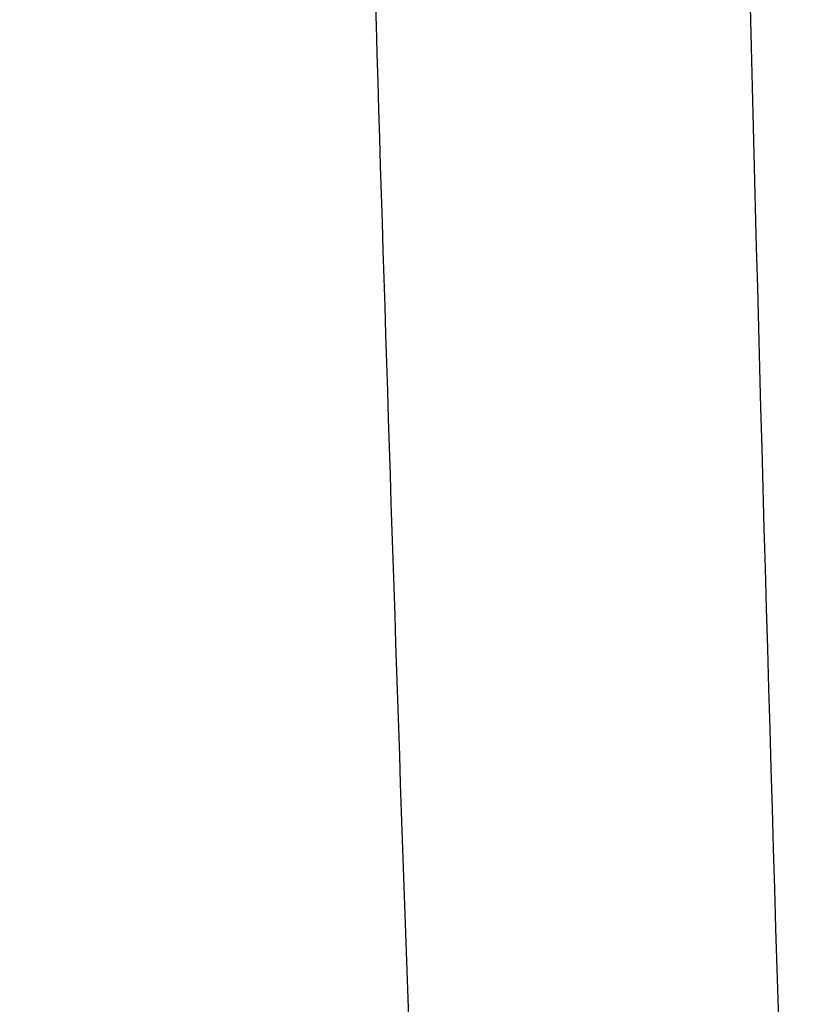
# Model space of a CAD drawing. Header units: millimetres. Extents: x -0.66 to 0.91, y -0.4 to 0.64.
# Tile 147 of 171: x 0.71679 to 0.72481, y 0.19326 to 0.20333. Entities that reach past the tile are written whole.
import ezdxf

# ---------------------------------------------------------------- set-up
doc = ezdxf.new("R2010")
doc.units = ezdxf.units.MM
doc.layers.add('FORMAT', color=7, linetype='Continuous')

msp = doc.modelspace()

# ---------------------------------------------------------------- linework, layer by layer
at = {"layer": 'FORMAT', "color": 7, "linetype": 'Continuous', "lineweight": 25}
for points, knots in [([(0.7211222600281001, 0.1835520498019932), (0.7210896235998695, 0.1843891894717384), (0.7208191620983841, 0.1913266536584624), (0.7203762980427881, 0.2044048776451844), (0.7199025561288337, 0.2228530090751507), (0.7195818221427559, 0.2413939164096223), (0.7194500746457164, 0.255442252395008), (0.7194212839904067, 0.2633071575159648), (0.7194152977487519, 0.2649424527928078)], [0, 0, 0, 0, 0.03118345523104, 0.2584205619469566, 0.4856768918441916, 0.712990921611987, 0.9403241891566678, 1, 1, 1, 1]), ([(0.7244832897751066, 0.2640609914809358), (0.7242738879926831, 0.2551415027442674), (0.7238550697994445, 0.2373019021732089), (0.7239798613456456, 0.210804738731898), (0.7245338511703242, 0.1933501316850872), (0.7248108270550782, 0.1846234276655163)], [0, 0, 0, 0, 0.333333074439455, 0.6666894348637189, 1, 1, 1, 1]), ([(0.5824778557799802, 0.2440448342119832), (0.5851051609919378, 0.2416784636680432), (0.590359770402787, 0.2369457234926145), (0.5988300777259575, 0.2300098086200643), (0.6077298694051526, 0.2231974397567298), (0.6171515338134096, 0.2164881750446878), (0.6270809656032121, 0.2098938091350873), (0.6375226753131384, 0.2034264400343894), (0.6484072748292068, 0.1971340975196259), (0.6605520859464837, 0.1905804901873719), (0.6740410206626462, 0.1838335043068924), (0.6889975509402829, 0.1769691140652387), (0.7044984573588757, 0.1703995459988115), (0.7152680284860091, 0.1663178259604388), (0.7206586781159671, 0.1642747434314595)], [0, 0, 0, 0, 0.0758434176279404, 0.1516868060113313, 0.2276845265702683, 0.3039225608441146, 0.3816002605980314, 0.4593883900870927, 0.5375112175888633, 0.6157464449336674, 0.7112905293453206, 0.8070401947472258, 0.9034150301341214, 1, 1, 1, 1])]:
    msp.add_open_spline(points, degree=3, knots=knots, dxfattribs=at)

doc.saveas('drawing.dxf')
